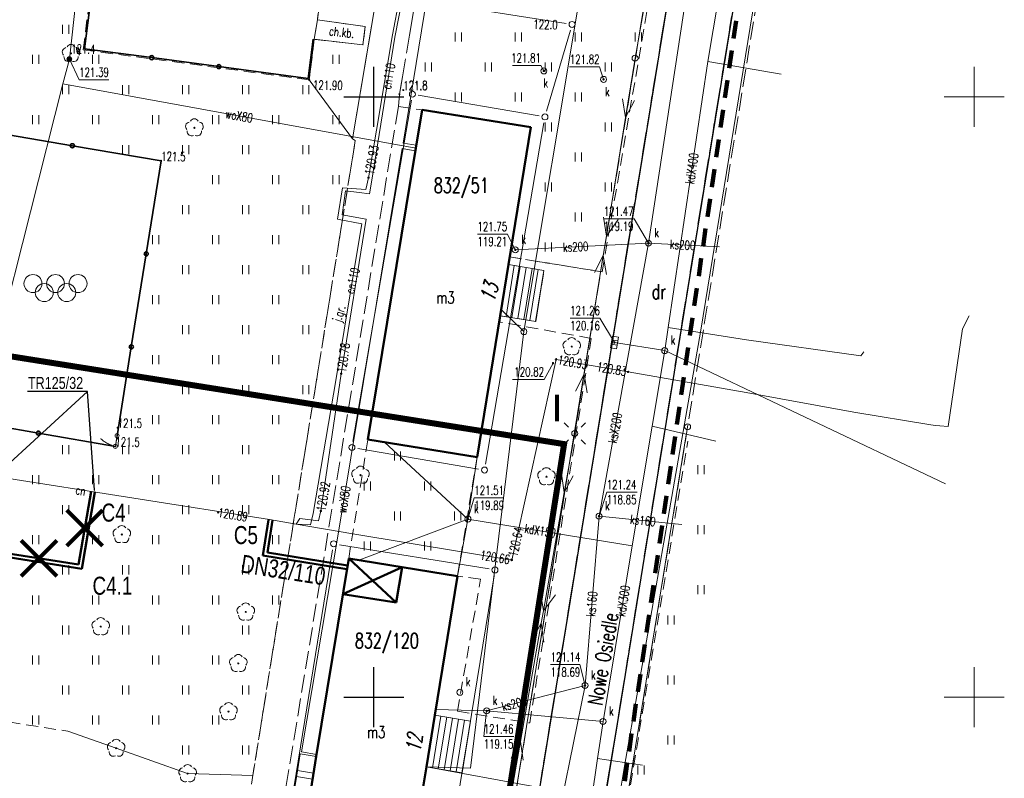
# Model space of a CAD drawing. Header units: metres. Extents: x 6594798 to 6595476, y 5882248 to 5882752.
# Tile 11 of 19: x 6595171 to 6595252, y 5882543 to 5882606. Entities that reach past the tile are written whole.
import ezdxf
from ezdxf import colors
from ezdxf.entities.mleader import LeaderData, LeaderLine
from ezdxf.enums import TextEntityAlignment as Align
from ezdxf.math import Vec2, Vec3

# ---------------------------------------------------------------- set-up
doc = ezdxf.new("R2010")
doc.units = ezdxf.units.M
doc.header["$MEASUREMENT"] = 0
for name, pattern in [('1', [0]), ('1_14', [1, -1]), ('1_OTKC', [1.5, 1, -0.5]), ('1_OTKJ', [2, 1.5, -0.5]), ('1_OTKK', [0]), ('1_OTSP', [1.5, 1, -0.5]), ('1_OTSZ', [1.5, 1, -0.5]), ('1_OTZI', [1.5, 1, -0.5]), ('1_OTZT', [1.5, 1, -0.5]), ('2_EGBS', [0]), ('2_EGBSG', [0]), ('2_EGBU_A', [0]), ('3_SUCP', [0]), ('3_SUEP_A', [0]), ('3_SUKP', [0]), ('3_SUTP_A', [0]), ('3_SUWP', [0]), ('4', [2.5, 1.5, -1]), ('BUR', [3, 2, -1]), ('GDE', [0]), ('GUK', [2, 1.5, -0.5])]:
    doc.linetypes.add(name, pattern=pattern)
doc.layers.get('0').update_dxf_attribs({"color": 250, "linetype": 'CONTINUOUS', "lineweight": 100})
for name, color, linetype, lineweight in [('00 Ciepłociąg', 200, 'CONTINUOUS', 50), ('BLOKADA_L_0', 7, '4', 100), ('Dzialki', 7, 'GDE', 18), ('EADTD_T_0_a', 7, 'CONTINUOUS', 18), ('EGBB_E_T_0', 7, 'CONTINUOUS', 20), ('EGBB_L_0', 7, '2_EGBU_A', 50), ('EGBE_L_3', 7, '2_EGBS', 18), ('Kontury', 90, 'GUK', 18), ('Numery_dzialek', 7, 'CONTINUOUS', 13), ('Numery_konturow', 90, 'CONTINUOUS', 13), ('OTK_E_T_0', 7, 'CONTINUOUS', 0), ('OTK_E_T_1', 7, 'CONTINUOUS', 0), ('OTK_E_T_8', 7, 'CONTINUOUS', 25), ('OTK_L_0', 7, '1_OTKJ', 18), ('OTK_L_1', 7, '1_OTKK', 25), ('OTK_L_2', 7, '1_OTKC', 18), ('OTO_L_0', 7, 'CONTINUOUS', 35), ('OTO_L_2', 7, 'CONTINUOUS', 18), ('OTR_T_0', 7, 'CONTINUOUS', 18), ('OTR_T_1', 7, 'CONTINUOUS', 18), ('OTS_L_1', 7, '1_OTSP', 18), ('OTS_L_2', 7, '1_OTSZ', 18), ('OTZ_L_3', 7, '1_OTZT', 18), ('OTZ_T_0', 3, 'CONTINUOUS', 18), ('Podzial_sekcyjny_krzyze', 7, '1', 0), ('Punkty', 7, 'CONTINUOUS', 18), ('SUCP_E_T_0', 200, 'CONTINUOUS', 18), ('SUCP_L_0', 200, '3_SUCP', 18), ('SUCR_T_0', 200, 'CONTINUOUS', 18), ('SUE_T_3', 7, 'CONTINUOUS', 18), ('SUEP_L_0', 1, '3_SUEP_A', 18), ('SUK_E_T_4', 34, 'CONTINUOUS', 0), ('SUK_T_1', 34, 'CONTINUOUS', 18), ('SUK_T_3', 34, 'CONTINUOUS', 18), ('SUKP_E_T_0', 34, 'CONTINUOUS', 0), ('SUKP_L_0', 34, '3_SUKP', 18), ('SUKR_T_0', 34, 'CONTINUOUS', 18), ('SUP_T_0', 7, 'CONTINUOUS', 18), ('SUP_T_2', 7, 'CONTINUOUS', 18), ('SUTP_L_0', 30, '3_SUTP_A', 18), ('SUW_E_T_1', 5, 'CONTINUOUS', 0), ('SUW_T_4', 5, 'CONTINUOUS', 18), ('SUWP_E_T_0', 5, 'CONTINUOUS', 0), ('SUWP_L_0', 5, '3_SUWP', 18), ('SUWR_T_0', 5, 'CONTINUOUS', 18), ('UZBOA_L_0', 7, '1', 25)]:
    doc.layers.add(name, color=color, linetype=linetype, lineweight=lineweight)
doc.layers.add('00 opis', color=7, linetype='CONTINUOUS')
doc.layers.add('CIENKA', color=7, linetype='CONTINUOUS')
doc.styles.get("Standard").update_dxf_attribs({"font": 'Simplex.SHX', "width": 0.75})
doc.styles.add('styl1', font='arial.ttf', dxfattribs={"width": 0.75, "height": 1.5})

# ---------------------------------------------------------------- blocks, each defined once
blk = doc.blocks.new('GRT')
at = {"linetype": 'Continuous'}
blk.add_circle((0, 0), 0.25, dxfattribs=at)
blk = doc.blocks.new('2_OTRN')
at = {"linetype": 'Continuous'}
blk.add_circle((0, 0), 0.045, dxfattribs=at)
blk = doc.blocks.new('2_OTRS')
at = {"linetype": 'Continuous'}
blk.add_circle((0, 0), 0.045, dxfattribs=at)
blk = doc.blocks.new('2_OTSP')
at = {"linetype": 'Continuous'}
for centre in [(-1.875, 0.4845), (0, 0.4845), (1.875, 0.4845), (-0.9375, -0.2655), (0.9375, -0.2655)]:
    blk.add_circle(centre, 0.75, dxfattribs=at)
blk = doc.blocks.new('2_OTZT')
at = {"linetype": 'Continuous'}
for p, q in [((-0.2625, -0.375), (-0.2625, 0.375)), ((0.2625, -0.375), (0.2625, 0.375))]:
    blk.add_line(p, q, dxfattribs=at)
blk = doc.blocks.new('2_OTZL')
at = {"linetype": 'Continuous'}
blk.add_circle((0, 0), 0.045, dxfattribs=at)
for centre, start, end in [((-0.357, 0.116), 102.14447, 221.86002), ((0, 0.375), 30.14012, 149.85988), ((0.357, 0.116), 318.13998, 77.85553), ((-0.22, -0.303), 174.14818, 293.85423), ((0.22, -0.303), 246.14577, 5.85182)]:
    blk.add_arc(centre, 0.375, start, end, dxfattribs=at)
blk = doc.blocks.new('4_SUPS')
at = {"linetype": 'Continuous'}
blk.add_circle((0, 0), 0.0625, dxfattribs=at)
blk = doc.blocks.new('4_SUEO_W')
at = {"linetype": 'Continuous'}
for p, q in [((-0.53035, 0.53035), (-0.8839, 0.8839)), ((0.53035, 0.53035), (0.8839, 0.8839)), ((-0.53035, -0.53035), (-0.8839, -0.8839)), ((0.53035, -0.53035), (0.8839, -0.8839))]:
    blk.add_line(p, q, dxfattribs=at)
blk.add_circle((0, 0), 0.025, dxfattribs=at)
blk = doc.blocks.new('4_SUPP')
at = {"linetype": 'Continuous'}
blk.add_circle((0, 0), 0.25, dxfattribs=at)
blk = doc.blocks.new('4_SUKK')
at = {"linetype": 'Continuous'}
for p, q in [((-0.5, -0.25), (-0.5, 0.25)), ((-0.5, 0.25), (0.5, 0.25)), ((-0.175, 0.25), (-0.175, -0.25)), ((0.175, 0.25), (0.175, -0.25)), ((0.5, 0.25), (0.5, -0.25)), ((0.5, -0.25), (-0.5, -0.25))]:
    blk.add_line(p, q, dxfattribs=at)
blk = doc.blocks.new('4_SUKS')
at = {"linetype": 'Continuous'}
blk.add_circle((0, 0), 0.25, dxfattribs=at)
blk = doc.blocks.new('4_SUPK')
at = {"linetype": 'Continuous'}
blk.add_circle((0, 0), 0.25, dxfattribs=at)
blk = doc.blocks.new('4_SUWU')
at = {"linetype": 'Continuous'}
for radius in [0.2, 0.175, 0.15, 0.125, 0.1, 0.075, 0.05, 0.025, 0.00715]:
    blk.add_circle((0, 0), radius, dxfattribs=at)

msp = doc.modelspace()

# ---------------------------------------------------------------- linework, layer by layer
at = {"layer": '00 Ciepłociąg', "linetype": 'Continuous'}
for p, q in [((6595176.452, 5882567.122), (6595175.414, 5882561.047)), ((6595176.767, 5882567.069), (6595175.676, 5882560.682)), ((6595191.24, 5882564.777), (6595190.769, 5882561.788)), ((6595191.556, 5882564.727), (6595191.135, 5882562.053)), ((6595175.414, 5882561.047), (6595157.254, 5882563.903)), ((6595175.676, 5882560.682), (6595157.519, 5882563.537)), ((6595197.765, 5882560.656), (6595190.769, 5882561.788)), ((6595197.817, 5882560.971), (6595191.135, 5882562.053))]:
    msp.add_line(p, q, dxfattribs=at)
at = {"layer": '00 opis', "color": 251, "linetype": 'BUR', "true_color": 0x636466, "const_width": 0.5}
msp.add_lwpolyline([(6595096.207, 5882538.999), (6595102.866, 5882579.782), (6595127.817, 5882575.836), (6595134.727, 5882624.347), (6595171.577, 5882618.1), (6595164.463, 5882579.221), (6595215.846, 5882571.072), (6595208.593, 5882525.147), (6595159.155, 5882533.357), (6595154.023, 5882501.095), (6595115.2, 5882506.657), (6595120.004, 5882533.77), (6595096.207, 5882538.999)], dxfattribs=at)
at = {"layer": 'BLOKADA_L_0', "linetype": '4'}
msp.add_line((6595235.97, 5882645.91), (6595213.7, 5882493.96), dxfattribs=at)
at = {"layer": 'CIENKA', "color": 1, "linetype": 'Continuous', "lineweight": 90}
for p, q in [((6595174.446, 5882565.571), (6595177.419, 5882562.598)), ((6595174.446, 5882562.598), (6595177.419, 5882565.571)), ((6595170.63, 5882563.052), (6595173.603, 5882560.079)), ((6595170.63, 5882560.079), (6595173.603, 5882563.052))]:
    msp.add_line(p, q, dxfattribs=at)
at = {"layer": 'Dzialki'}
for p, q in [((6595227.44, 5882637.877), (6595208.91, 5882524.153)), ((6595204.674, 5882607.873), (6595216.016, 5882606.097)), ((6595216.369, 5882605.54), (6595214.391, 5882598.8)), ((6595213.757, 5882598.404), (6595203.703, 5882600.126)), ((6595203.126, 5882599.717), (6595198.264, 5882571.283)), ((6595209.304, 5882569.403), (6595214.166, 5882597.827)), ((6595216.82, 5882515.224), (6595226.05, 5882572.016)), ((6595198.673, 5882570.706), (6595208.727, 5882568.994)), ((6595209.596, 5882560.67), (6595197.144, 5882562.69)), ((6595196.57, 5882562.276), (6595191.94, 5882533.844)), ((6595205.38, 5882531.654), (6595210.01, 5882560.096))]:
    msp.add_line(p, q, dxfattribs=at)
at = {"layer": 'EGBB_L_0', "linetype": '2_EGBU_A'}
for p, q in [((6595203.489, 5882595.714), (6595204.014, 5882598.907)), ((6595213.065, 5882597.461), (6595204.014, 5882598.907)), ((6595211.205, 5882586.015), (6595213.065, 5882597.461)), ((6595199.51, 5882571.456), (6595203.489, 5882595.714)), ((6595210.516, 5882581.764), (6595211.205, 5882586.015)), ((6595208.601, 5882569.989), (6595210.516, 5882581.764)), ((6595208.601, 5882569.989), (6595199.51, 5882571.456)), ((6595195.211, 5882545.052), (6595197.912, 5882561.547)), ((6595206.973, 5882560.08), (6595197.912, 5882561.547)), ((6595201.869, 5882557.867), (6595197.912, 5882561.547)), ((6595197.432, 5882558.586), (6595202.353, 5882560.82)), ((6595201.869, 5882557.867), (6595202.353, 5882560.82)), ((6595205.081, 5882548.485), (6595206.973, 5882560.08)), ((6595201.869, 5882557.867), (6595197.432, 5882558.586)), ((6595204.381, 5882544.194), (6595205.081, 5882548.485)), ((6595194.578, 5882541.201), (6595195.211, 5882545.052)), ((6595202.499, 5882532.629), (6595204.381, 5882544.194))]:
    msp.add_line(p, q, dxfattribs=at)
at = {"layer": 'EGBE_L_3', "linetype": '2_EGBS'}
for p, q in [((6595210.516, 5882581.764), (6595211.205, 5882586.015)), ((6595211.699, 5882585.935), (6595211.008, 5882581.684)), ((6595212.192, 5882585.855), (6595211.502, 5882581.604)), ((6595212.686, 5882585.775), (6595211.995, 5882581.524)), ((6595213.179, 5882585.694), (6595212.489, 5882581.444)), ((6595213.673, 5882585.614), (6595212.982, 5882581.363)), ((6595214.166, 5882585.534), (6595213.476, 5882581.283)), ((6595214.169, 5882585.534), (6595213.479, 5882581.283)), ((6595213.479, 5882581.283), (6595210.516, 5882581.764)), ((6595204.381, 5882544.194), (6595205.081, 5882548.485)), ((6595205.081, 5882548.485), (6595204.384, 5882544.194)), ((6595205.574, 5882548.405), (6595204.877, 5882544.112)), ((6595206.068, 5882548.325), (6595205.37, 5882544.03)), ((6595206.561, 5882548.245), (6595205.863, 5882543.948)), ((6595207.055, 5882548.164), (6595206.357, 5882543.867)), ((6595207.548, 5882548.084), (6595206.85, 5882543.785)), ((6595208.042, 5882548.004), (6595207.343, 5882543.703)), ((6595208.044, 5882548.004), (6595207.344, 5882543.703)), ((6595193.874, 5882545.271), (6595193.677, 5882544.034)), ((6595195.211, 5882545.052), (6595193.874, 5882545.271)), ((6595194.578, 5882541.201), (6595195.211, 5882545.052)), ((6595193.653, 5882543.886), (6595194.984, 5882543.669)), ((6595207.344, 5882543.703), (6595204.381, 5882544.194)), ((6595193.572, 5882543.393), (6595194.903, 5882543.176))]:
    msp.add_line(p, q, dxfattribs=at)
at = {"layer": 'EGBE_L_3', "linetype": '2_EGBSG'}
for p, q in [((6595211.205, 5882586.015), (6595214.169, 5882585.534)), ((6595205.081, 5882548.485), (6595208.044, 5882548.004)), ((6595193.677, 5882544.034), (6595193.25, 5882541.419))]:
    msp.add_line(p, q, dxfattribs=at)
at = {"layer": 'EGBE_L_3', "linetype": '2_EGBS'}
msp.add_point((6595211.205, 5882586.015), dxfattribs=at)
at = {"layer": 'Kontury'}
for p, q in [((6595227.493, 5882638.202), (6595208.857, 5882523.828)), ((6595235.783, 5882631.902), (6595216.767, 5882514.898))]:
    msp.add_line(p, q, dxfattribs=at)
at = {"layer": 'OTK_L_0', "linetype": '1_OTKJ'}
for p, q in [((6595229.42, 5882638.539), (6595219.836, 5882579.564)), ((6595234.579, 5882636.286), (6595220.263, 5882547.783)), ((6595198.24, 5882596.49), (6595201.84, 5882618.1)), ((6595203.625, 5882609.064), (6595202.13, 5882600.2)), ((6595202.047, 5882599.185), (6595202.13, 5882600.2)), ((6595202.047, 5882599.185), (6595195.209, 5882557.774)), ((6595198.457, 5882596.344), (6595192.58, 5882560.021)), ((6595198.457, 5882596.344), (6595198.24, 5882596.49)), ((6595219.836, 5882579.564), (6595210.691, 5882523.343)), ((6595192.58, 5882560.021), (6595185.714, 5882517.19)), ((6595195.209, 5882557.774), (6595188.431, 5882516.741)), ((6595220.263, 5882547.783), (6595214.848, 5882515.224))]:
    msp.add_line(p, q, dxfattribs=at)
at = {"layer": 'OTK_L_1', "linetype": '1_OTKK'}
for p, q in [((6595229.42, 5882638.539), (6595219.836, 5882579.564)), ((6595234.579, 5882636.286), (6595220.263, 5882547.783)), ((6595219.836, 5882579.564), (6595210.691, 5882523.343)), ((6595220.263, 5882547.783), (6595214.848, 5882515.224))]:
    msp.add_line(p, q, dxfattribs=at)
at = {"layer": 'OTK_L_2', "linetype": '1_OTKC'}
for p, q in [((6595229.42, 5882638.539), (6595219.836, 5882579.564)), ((6595234.579, 5882636.286), (6595220.263, 5882547.783)), ((6595219.008, 5882585.416), (6595224.53, 5882617.48)), ((6595195.04, 5882604.78), (6595195.3, 5882606.41)), ((6595195.3, 5882606.41), (6595199.27, 5882605.84)), ((6595199.27, 5882605.84), (6595199.1, 5882604.33)), ((6595199.1, 5882604.33), (6595195.04, 5882604.78)), ((6595211.205, 5882586.015), (6595211.304, 5882586.654)), ((6595213.629, 5882586.291), (6595211.304, 5882586.654)), ((6595213.629, 5882586.291), (6595219.008, 5882585.416)), ((6595214.169, 5882585.534), (6595211.205, 5882586.015)), ((6595213.479, 5882581.283), (6595214.169, 5882585.534)), ((6595210.428, 5882581.255), (6595210.516, 5882581.764)), ((6595218.11, 5882579.868), (6595210.428, 5882581.255)), ((6595210.516, 5882581.764), (6595213.479, 5882581.283)), ((6595212.983, 5882547.845), (6595218.11, 5882579.868)), ((6595219.836, 5882579.564), (6595210.691, 5882523.343)), ((6595216.669, 5882514.579), (6595226.152, 5882571.315)), ((6595205.081, 5882548.485), (6595206.973, 5882560.08)), ((6595208.889, 5882559.824), (6595206.973, 5882560.08)), ((6595206.966, 5882548.819), (6595208.889, 5882559.824)), ((6595208.044, 5882548.004), (6595205.081, 5882548.485)), ((6595206.966, 5882548.819), (6595212.983, 5882547.845)), ((6595207.344, 5882543.703), (6595208.044, 5882548.004)), ((6595220.263, 5882547.783), (6595214.848, 5882515.224)), ((6595202.838, 5882534.694), (6595204.381, 5882544.194)), ((6595204.381, 5882544.194), (6595207.344, 5882543.703))]:
    msp.add_line(p, q, dxfattribs=at)
at = {"layer": 'OTO_L_0'}
for p, q in [((6595175.92, 5882604), (6595176.834, 5882611.444)), ((6595194.94, 5882604.79), (6595194.53, 5882601.52)), ((6595181.508, 5882603.255), (6595175.92, 5882604)), ((6595187.096, 5882602.511), (6595181.508, 5882603.255)), ((6595194.53, 5882601.52), (6595187.096, 5882602.511)), ((6595174.898, 5882595.918), (6595168.532, 5882597.002)), ((6595182.291, 5882594.66), (6595174.898, 5882595.918)), ((6595181.05, 5882586.915), (6595182.291, 5882594.66)), ((6595179.808, 5882579.171), (6595181.05, 5882586.915)), ((6595178.621, 5882571.765), (6595179.808, 5882579.171)), ((6595164.68, 5882573.262), (6595172.071, 5882571.986)), ((6595172.071, 5882571.986), (6595178.479, 5882570.879))]:
    msp.add_line(p, q, dxfattribs=at)
for centre in [(6595181.508, 5882603.255), (6595187.096, 5882602.511), (6595174.898, 5882595.918), (6595181.05, 5882586.915), (6595179.808, 5882579.171), (6595172.071, 5882571.986)]:
    msp.add_circle(centre, 0.17, dxfattribs=at)
at = {"layer": 'OTO_L_2'}
for p, q in [((6595177.284, 5882571.507), (6595177.267, 5882571.528)), ((6595177.345, 5882571.449), (6595177.284, 5882571.507)), ((6595177.408, 5882571.396), (6595177.345, 5882571.449)), ((6595177.47, 5882571.344), (6595177.408, 5882571.396)), ((6595178.55, 5882571.322), (6595178.621, 5882571.765)), ((6595177.543, 5882571.296), (6595177.47, 5882571.344)), ((6595177.607, 5882571.249), (6595177.543, 5882571.296)), ((6595177.69, 5882571.2), (6595177.607, 5882571.249)), ((6595177.763, 5882571.152), (6595177.69, 5882571.2)), ((6595177.848, 5882571.114), (6595177.763, 5882571.152)), ((6595177.932, 5882571.07), (6595177.848, 5882571.114)), ((6595178.018, 5882571.032), (6595177.932, 5882571.07)), ((6595178.104, 5882571), (6595178.018, 5882571.032)), ((6595178.199, 5882570.961), (6595178.104, 5882571)), ((6595178.286, 5882570.935), (6595178.199, 5882570.961)), ((6595178.382, 5882570.907), (6595178.286, 5882570.935)), ((6595178.479, 5882570.879), (6595178.382, 5882570.907)), ((6595178.479, 5882570.879), (6595178.55, 5882571.322))]:
    msp.add_line(p, q, dxfattribs=at)
for centre in [(6595178.621, 5882571.765), (6595178.479, 5882570.879)]:
    msp.add_circle(centre, 0.17, dxfattribs=at)
at = {"layer": 'OTS_L_1', "linetype": '1_OTSP'}
for p, q in [((6595182.291, 5882594.66), (6595168.532, 5882597.002)), ((6595178.479, 5882570.879), (6595182.291, 5882594.66)), ((6595164.68, 5882573.262), (6595178.479, 5882570.879))]:
    msp.add_line(p, q, dxfattribs=at)
at = {"layer": 'OTS_L_2', "linetype": '1_OTSZ'}
for p, q in [((6595175.81, 5882603.91), (6595177.38, 5882616.74)), ((6595196.32, 5882614.25), (6595195.3, 5882606.41)), ((6595195.3, 5882606.41), (6595195.04, 5882604.78)), ((6595195.04, 5882604.78), (6595194.62, 5882601.41)), ((6595194.62, 5882601.41), (6595175.81, 5882603.91))]:
    msp.add_line(p, q, dxfattribs=at)
at = {"layer": 'OTZ_L_3', "linetype": '1_14'}
for p, q in [((6595198.24, 5882596.49), (6595201.84, 5882618.1)), ((6595196.32, 5882614.25), (6595195.3, 5882606.41)), ((6595195.3, 5882606.41), (6595199.27, 5882605.84)), ((6595199.27, 5882605.84), (6595199.1, 5882604.33)), ((6595195.04, 5882604.78), (6595194.62, 5882601.41)), ((6595199.1, 5882604.33), (6595195.04, 5882604.78)), ((6595194.62, 5882601.41), (6595198.24, 5882596.49)), ((6595198.457, 5882596.344), (6595198.24, 5882596.49)), ((6595174.518, 5882547.161), (6595178.549, 5882545.745)), ((6595178.549, 5882545.745), (6595184.5, 5882543.631)), ((6595184.5, 5882543.631), (6595189.927, 5882543.472))]:
    msp.add_line(p, q, dxfattribs=at)
at = {"layer": 'OTZ_L_3', "linetype": '1_OTZI'}
for p, q in [((6595219.008, 5882585.416), (6595224.53, 5882617.48)), ((6595175.81, 5882603.91), (6595177.38, 5882616.74)), ((6595203.625, 5882609.064), (6595202.13, 5882600.2)), ((6595194.62, 5882601.41), (6595175.81, 5882603.91)), ((6595202.13, 5882600.2), (6595202.047, 5882599.185)), ((6595202.047, 5882599.185), (6595204.014, 5882598.907)), ((6595204.014, 5882598.907), (6595213.065, 5882597.461)), ((6595182.291, 5882594.66), (6595168.532, 5882597.002)), ((6595213.065, 5882597.461), (6595211.304, 5882586.654)), ((6595192.58, 5882560.021), (6595198.457, 5882596.344)), ((6595178.621, 5882571.765), (6595182.291, 5882594.66)), ((6595211.304, 5882586.654), (6595219.008, 5882585.416)), ((6595164.68, 5882573.262), (6595178.479, 5882570.879)), ((6595178.479, 5882570.879), (6595178.621, 5882571.765)), ((6595197.912, 5882561.547), (6595199.51, 5882571.456)), ((6595199.51, 5882571.456), (6595208.601, 5882569.989)), ((6595216.669, 5882514.579), (6595226.152, 5882571.315)), ((6595208.601, 5882569.989), (6595206.973, 5882560.08)), ((6595206.973, 5882560.08), (6595197.912, 5882561.547)), ((6595189.927, 5882543.472), (6595192.58, 5882560.021)), ((6595169.578, 5882547.93), (6595174.518, 5882547.161))]:
    msp.add_line(p, q, dxfattribs=at)
at = {"layer": 'Podzial_sekcyjny_krzyze'}
for p, q in [((6595200, 5882597.5), (6595200, 5882602.5)), ((6595250, 5882597.5), (6595250, 5882602.5)), ((6595197.5, 5882600), (6595202.5, 5882600)), ((6595247.5, 5882600), (6595252.5, 5882600)), ((6595200, 5882547.5), (6595200, 5882552.5)), ((6595250, 5882547.5), (6595250, 5882552.5)), ((6595197.5, 5882550), (6595202.5, 5882550)), ((6595247.5, 5882550), (6595252.5, 5882550))]:
    msp.add_line(p, q, dxfattribs=at)
at = {"layer": 'SUCP_L_0', "linetype": '3_SUCP'}
for p, q in [((6595201.56, 5882605.14), (6595203.83, 5882617.05)), ((6595204.02, 5882616.55), (6595201.75, 5882604.95)), ((6595199.56, 5882593.25), (6595201.56, 5882605.14)), ((6595201.75, 5882604.95), (6595199.81, 5882592.88)), ((6595199.35, 5882592.26), (6595199.56, 5882593.25)), ((6595199.81, 5882592.88), (6595199.65, 5882591.91)), ((6595196.99, 5882589.8), (6595197.38, 5882592.41)), ((6595197.65, 5882592.17), (6595197.37, 5882590.15)), ((6595197.38, 5882592.41), (6595199.35, 5882592.26)), ((6595198.78, 5882592.02), (6595197.65, 5882592.17)), ((6595199.65, 5882591.91), (6595198.78, 5882592.02)), ((6595199.008, 5882589.418), (6595196.99, 5882589.8)), ((6595199.36, 5882589.79), (6595197.28, 5882576.928)), ((6595197.37, 5882590.15), (6595199.36, 5882589.79)), ((6595198.85, 5882588.44), (6595199.008, 5882589.418)), ((6595196.88, 5882576.53), (6595198.85, 5882588.44)), ((6595249.561, 5882581.765), (6595249.014, 5882580.662)), ((6595249.014, 5882580.662), (6595247.817, 5882572.543)), ((6595215.171, 5882578.129), (6595211.497, 5882561.413)), ((6595221.167, 5882577.083), (6595215.171, 5882578.129)), ((6595194.94, 5882565.28), (6595196.88, 5882576.53)), ((6595197.28, 5882576.928), (6595195.59, 5882565.5)), ((6595231.009, 5882575.367), (6595221.167, 5882577.083)), ((6595239.963, 5882573.732), (6595231.009, 5882575.367)), ((6595246.387, 5882572.684), (6595239.963, 5882573.732)), ((6595246.763, 5882572.622), (6595246.387, 5882572.684)), ((6595247.126, 5882572.595), (6595246.763, 5882572.622)), ((6595247.817, 5882572.543), (6595247.126, 5882572.595)), ((6595191.315, 5882564.78), (6595153.963, 5882570.656)), ((6595193.84, 5882564.88), (6595193.538, 5882564.401)), ((6595195.39, 5882564.68), (6595193.84, 5882564.88)), ((6595194.73, 5882564.35), (6595194.94, 5882565.28)), ((6595195.59, 5882565.5), (6595195.39, 5882564.68)), ((6595193.538, 5882564.401), (6595191.315, 5882564.78)), ((6595198.245, 5882563.598), (6595193.538, 5882564.401)), ((6595193.538, 5882564.401), (6595194.73, 5882564.35)), ((6595207.301, 5882562.106), (6595198.245, 5882563.598)), ((6595211.497, 5882561.413), (6595207.301, 5882562.106))]:
    msp.add_line(p, q, dxfattribs=at)
at = {"layer": 'SUCR_T_0', "linetype": 'Continuous', "lineweight": 0}
for p in [(6595214.931, 5882577.812), (6595211.543, 5882576.462)]:
    msp.add_line(p, (6595214.176, 5882576.462), dxfattribs=at)
at = {"layer": 'SUEP_L_0', "linetype": '3_SUEP_A'}
for p, q in [((6595222.621, 5882608.135), (6595221.756, 5882603.21)), ((6595221.756, 5882603.21), (6595220.962, 5882598.274)), ((6595220.962, 5882598.274), (6595220.707, 5882599.834)), ((6595221.694, 5882599.675), (6595220.962, 5882598.274)), ((6595220.962, 5882598.274), (6595219.374, 5882588.401)), ((6595219.374, 5882588.401), (6595219.119, 5882589.961)), ((6595220.353, 5882589.763), (6595219.374, 5882588.401)), ((6595219.374, 5882588.401), (6595219.112, 5882586.766)), ((6595219.112, 5882586.766), (6595217.524, 5882576.893)), ((6595219.112, 5882586.766), (6595218.38, 5882585.364)), ((6595219.367, 5882585.205), (6595219.112, 5882586.766)), ((6595217.524, 5882576.893), (6595216.73, 5882571.956)), ((6595217.524, 5882576.893), (6595216.792, 5882575.491)), ((6595217.779, 5882575.332), (6595217.524, 5882576.893)), ((6595216.73, 5882571.956), (6595215.861, 5882567.032)), ((6595215.861, 5882567.032), (6595215.629, 5882568.596)), ((6595216.614, 5882568.422), (6595215.861, 5882567.032)), ((6595215.861, 5882567.032), (6595214.122, 5882557.184)), ((6595214.122, 5882557.184), (6595213.891, 5882558.748)), ((6595215.122, 5882558.531), (6595214.122, 5882557.184)), ((6595214.122, 5882557.184), (6595213.94, 5882556.149)), ((6595213.94, 5882556.149), (6595212.202, 5882546.301)), ((6595213.94, 5882556.149), (6595213.187, 5882554.758)), ((6595214.171, 5882554.585), (6595213.94, 5882556.149)), ((6595212.202, 5882546.301), (6595211.332, 5882541.377)), ((6595212.202, 5882546.301), (6595211.448, 5882544.911)), ((6595212.433, 5882544.737), (6595212.202, 5882546.301))]:
    msp.add_line(p, q, dxfattribs=at)
at = {"layer": 'SUKP_L_0', "linetype": '3_SUKP'}
for p, q in [((6595228.486, 5882624.6), (6595222.872, 5882587.803)), ((6595227.804, 5882602.946), (6595229.829, 5882614.77)), ((6595224.514, 5882580.769), (6595227.804, 5882602.946)), ((6595233.93, 5882601.891), (6595227.804, 5882602.946)), ((6595222.872, 5882587.803), (6595211.782, 5882587.247)), ((6595222.872, 5882587.803), (6595218.754, 5882565.067)), ((6595222.872, 5882587.803), (6595228.778, 5882587.5)), ((6595224.227, 5882578.853), (6595224.514, 5882580.769)), ((6595231.031, 5882579.758), (6595224.514, 5882580.769)), ((6595240.553, 5882578.435), (6595231.031, 5882579.758)), ((6595220.036, 5882579.531), (6595224.227, 5882578.853)), ((6595223.181, 5882572.576), (6595224.227, 5882578.853)), ((6595247.606, 5882567.775), (6595224.227, 5882578.853)), ((6595240.798, 5882578.741), (6595240.553, 5882578.435)), ((6595221.52, 5882562.608), (6595223.181, 5882572.576)), ((6595228.493, 5882571.322), (6595223.181, 5882572.576)), ((6595207.839, 5882564.829), (6595200.89, 5882571.233)), ((6595207.839, 5882564.829), (6595208.601, 5882569.989)), ((6595198.743, 5882561.413), (6595207.839, 5882564.829)), ((6595206.973, 5882560.08), (6595207.839, 5882564.829)), ((6595207.839, 5882564.829), (6595221.52, 5882562.608)), ((6595217.587, 5882550.971), (6595218.754, 5882565.067)), ((6595225.635, 5882564.381), (6595218.754, 5882565.067)), ((6595219.085, 5882547.97), (6595221.52, 5882562.608)), ((6595217.587, 5882550.971), (6595209.396, 5882548.855)), ((6595212.246, 5882524.422), (6595217.587, 5882550.971)), ((6595209.396, 5882548.855), (6595205.163, 5882548.974)), ((6595219.085, 5882547.97), (6595209.396, 5882548.855)), ((6595219.085, 5882547.97), (6595218.632, 5882544.876)), ((6595216.365, 5882529.305), (6595218.632, 5882544.876)), ((6595222.365, 5882544.334), (6595218.632, 5882544.876))]:
    msp.add_line(p, q, dxfattribs=at)
at = {"layer": 'SUKR_T_0', "linetype": 'Continuous', "lineweight": 0}
for p, q in [((6595211.548, 5882602.598), (6595213.91, 5882602.598)), ((6595214.16, 5882602.15), (6595213.91, 5882602.598)), ((6595216.299, 5882602.487), (6595218.796, 5882602.487)), ((6595219.13, 5882601.44), (6595218.796, 5882602.487)), ((6595219.152, 5882589.84), (6595221.676, 5882589.84)), ((6595222.872, 5882587.803), (6595221.676, 5882589.84)), ((6595208.633, 5882588.567), (6595211.131, 5882588.567)), ((6595211.782, 5882587.247), (6595211.131, 5882588.567)), ((6595216.35, 5882581.558), (6595218.82, 5882581.558)), ((6595220.036, 5882579.531), (6595218.82, 5882581.558)), ((6595207.839, 5882564.829), (6595208.37, 5882566.592)), ((6595208.37, 5882566.592), (6595210.813, 5882566.592)), ((6595218.754, 5882565.067), (6595219.397, 5882567.071)), ((6595219.397, 5882567.071), (6595221.922, 5882567.071)), ((6595214.718, 5882552.707), (6595217.161, 5882552.707)), ((6595217.587, 5882550.971), (6595217.161, 5882552.707)), ((6595209.396, 5882548.855), (6595209.153, 5882546.718)), ((6595209.153, 5882546.718), (6595211.65, 5882546.718))]:
    msp.add_line(p, q, dxfattribs=at)
at = {"layer": 'SUTP_L_0', "linetype": '3_SUTP_A'}
for p, q in [((6595212.497, 5882580.436), (6595218.708, 5882617.715)), ((6595212.497, 5882580.436), (6595210.599, 5882582.286)), ((6595208.06, 5882544.083), (6595212.497, 5882580.436)), ((6595204.381, 5882544.194), (6595208.06, 5882544.083)), ((6595224.417, 5882540.535), (6595204.381, 5882544.194))]:
    msp.add_line(p, q, dxfattribs=at)
at = {"layer": 'SUWP_L_0', "linetype": '3_SUWP'}
for p, q in [((6595227.231, 5882580.551), (6595234.759, 5882626.933)), ((6595174.649, 5882603.137), (6595176.973, 5882623.498)), ((6595202.445, 5882596.139), (6595206.613, 5882621.804)), ((6595174.12, 5882601.074), (6595174.649, 5882603.137)), ((6595164.521, 5882563.263), (6595174.12, 5882601.074)), ((6595203.489, 5882595.714), (6595174.12, 5882601.074)), ((6595203.53, 5882595.964), (6595202.445, 5882596.139)), ((6595196.998, 5882563.41), (6595202.349, 5882595.68)), ((6595202.349, 5882595.68), (6595203.455, 5882595.505)), ((6595224.507, 5882564.966), (6595227.231, 5882580.551)), ((6595220.916, 5882544.424), (6595224.507, 5882564.966)), ((6595193.987, 5882545.439), (6595196.998, 5882563.41)), ((6595195.241, 5882545.232), (6595193.987, 5882545.439)), ((6595217.143, 5882522.262), (6595220.916, 5882544.424))]:
    msp.add_line(p, q, dxfattribs=at)
at = {"layer": 'SUWR_T_0', "linetype": 'Continuous', "lineweight": 0}
for p, q in [((6595174.649, 5882603.137), (6595175.468, 5882601.416)), ((6595175.468, 5882601.416), (6595177.938, 5882601.416))]:
    msp.add_line(p, q, dxfattribs=at)
at = {"layer": 'UZBOA_L_0', "linetype": '1'}
for p, q in [((6595200, 5882597.5), (6595200, 5882602.5)), ((6595197.5, 5882600), (6595202.5, 5882600)), ((6595200, 5882547.5), (6595200, 5882552.5)), ((6595197.5, 5882550), (6595202.5, 5882550))]:
    msp.add_line(p, q, dxfattribs=at)

# ---------------------------------------------------------------- block references
at = {"layer": 'OTR_T_0'}
msp.add_blockref('2_OTRS', (6595194.62, 5882601.41), dxfattribs=at)
at = {"layer": 'OTR_T_1'}
for p, rotation in [((6595174.795, 5882603.605), 359.2009661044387), ((6595182.291, 5882594.66), 359.200965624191), ((6595178.671, 5882572.447), 359.200965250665), ((6595178.479, 5882570.879), 359.200965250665)]:
    msp.add_blockref('2_OTRN', p, dxfattribs=dict(at, rotation=rotation))
for p in [(6595202.13, 5882600.2), (6595202.457, 5882600.551)]:
    msp.add_blockref('2_OTRN', p, dxfattribs=at)
at = {"layer": 'OTS_L_1'}
msp.add_blockref('2_OTSP', (6595173.496, 5882583.951), dxfattribs=at)
at = {"layer": 'OTZ_L_3'}
for p in [(6595174.34, 5882605.6), (6595207.03, 5882604.98), (6595212.03, 5882604.98), (6595217.03, 5882604.98), (6595222.03, 5882604.98), (6595171.84, 5882603.1), (6595176.84, 5882603.1), (6595196.84, 5882603.1), (6595204.53, 5882602.48), (6595209.53, 5882602.48), (6595214.53, 5882602.48), (6595219.53, 5882602.48), (6595174.34, 5882600.6), (6595179.34, 5882600.6), (6595184.34, 5882600.6), (6595189.34, 5882600.6), (6595194.34, 5882600.6), (6595207.03, 5882599.98), (6595212.03, 5882599.98), (6595217.03, 5882599.98), (6595171.84, 5882598.1), (6595176.84, 5882598.1), (6595181.84, 5882598.1), (6595186.84, 5882598.1), (6595191.84, 5882598.1), (6595196.84, 5882598.1), (6595214.53, 5882597.48), (6595219.53, 5882597.48), (6595179.34, 5882595.6), (6595184.34, 5882595.6), (6595189.34, 5882595.6), (6595194.34, 5882595.6), (6595217.03, 5882594.98), (6595186.84, 5882593.1), (6595191.84, 5882593.1), (6595196.84, 5882593.1), (6595214.53, 5882592.48), (6595219.53, 5882592.48), (6595184.34, 5882590.6), (6595189.34, 5882590.6), (6595194.34, 5882590.6), (6595217.03, 5882589.98), (6595181.84, 5882588.1), (6595186.84, 5882588.1), (6595191.84, 5882588.1), (6595214.53, 5882587.48), (6595184.34, 5882585.6), (6595189.34, 5882585.6), (6595194.34, 5882585.6), (6595181.84, 5882583.1), (6595186.84, 5882583.1), (6595191.84, 5882583.1), (6595184.34, 5882580.6), (6595189.34, 5882580.6), (6595194.34, 5882580.6), (6595181.84, 5882578.1), (6595186.84, 5882578.1), (6595191.84, 5882578.1), (6595184.34, 5882575.6), (6595189.34, 5882575.6), (6595194.34, 5882575.6), (6595181.84, 5882573.1), (6595186.84, 5882573.1), (6595191.84, 5882573.1), (6595174.34, 5882570.6), (6595179.34, 5882570.6), (6595184.34, 5882570.6), (6595189.34, 5882570.6), (6595201.973, 5882570.08), (6595227.256, 5882568.936), (6595171.84, 5882568.1), (6595176.84, 5882568.1), (6595181.84, 5882568.1), (6595186.84, 5882568.1), (6595191.84, 5882568.1), (6595199.473, 5882567.58), (6595204.473, 5882567.58), (6595174.34, 5882565.6), (6595179.34, 5882565.6), (6595184.34, 5882565.6), (6595189.34, 5882565.6), (6595201.973, 5882565.08), (6595206.973, 5882565.08), (6595227.256, 5882563.936), (6595171.84, 5882563.1), (6595176.84, 5882563.1), (6595181.84, 5882563.1), (6595186.84, 5882563.1), (6595191.84, 5882563.1), (6595199.473, 5882562.58), (6595204.473, 5882562.58), (6595174.34, 5882560.6), (6595179.34, 5882560.6), (6595184.34, 5882560.6), (6595189.34, 5882560.6), (6595227.256, 5882558.936), (6595171.84, 5882558.1), (6595176.84, 5882558.1), (6595181.84, 5882558.1), (6595186.84, 5882558.1), (6595191.84, 5882558.1), (6595224.756, 5882556.436), (6595174.34, 5882555.6), (6595179.34, 5882555.6), (6595184.34, 5882555.6), (6595189.34, 5882555.6), (6595171.84, 5882553.1), (6595176.84, 5882553.1), (6595181.84, 5882553.1), (6595186.84, 5882553.1), (6595224.756, 5882551.436), (6595174.34, 5882550.6), (6595179.34, 5882550.6), (6595184.34, 5882550.6), (6595189.34, 5882550.6), (6595171.84, 5882548.1), (6595176.84, 5882548.1), (6595181.84, 5882548.1), (6595186.84, 5882548.1), (6595224.756, 5882546.436), (6595184.34, 5882545.6), (6595189.34, 5882545.6), (6595222.256, 5882543.936)]:
    msp.add_blockref('2_OTZT', p, dxfattribs=at)
at = {"layer": 'OTZ_T_0'}
for p in [(6595174.795, 5882603.605), (6595185.06, 5882597.411), (6595216.481, 5882579.191), (6595198.889, 5882568.484), (6595214.379, 5882568.358), (6595179.017, 5882563.541), (6595189.339, 5882557.096), (6595177.26, 5882555.874), (6595188.719, 5882552.804), (6595187.903, 5882548.795), (6595178.549, 5882545.745), (6595184.5, 5882543.631)]:
    msp.add_blockref('2_OTZL', p, dxfattribs=at)
at = {"layer": 'Punkty'}
for p in [(6595216.51, 5882606.02), (6595203.21, 5882600.21), (6595214.25, 5882598.32), (6595226.13, 5882572.51), (6595198.18, 5882570.79), (6595209.22, 5882568.91), (6595196.65, 5882562.77), (6595210.09, 5882560.59)]:
    msp.add_blockref('GRT', p, dxfattribs=at)
at = {"layer": 'SUCR_T_0'}
for p in [(6595199.56, 5882593.25), (6595197.28, 5882576.928), (6595195.59, 5882565.5)]:
    msp.add_blockref('4_SUPS', p, dxfattribs=at)
for p, rotation in [((6595215.171, 5882578.129), 351.1109578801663), ((6595214.931, 5882577.812), 359.2009639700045), ((6595221.167, 5882577.083), 350.1009564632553), ((6595187.047, 5882565.383), 359.2009647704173), ((6595211.462, 5882561.438), 359.2009637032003), ((6595211.497, 5882561.413), 350.8109571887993)]:
    msp.add_blockref('4_SUPS', p, dxfattribs=dict(at, rotation=rotation))
at = {"layer": 'SUE_T_3'}
for name in ['4_SUEO_W', '4_SUPP']:
    msp.add_blockref(name, (6595216.73, 5882571.956), dxfattribs=at)
at = {"layer": 'SUK_T_1', "rotation": 80.38085266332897}
msp.add_blockref('4_SUKK', (6595220.036, 5882579.531), dxfattribs=at)
at = {"layer": 'SUK_T_3'}
for p in [(6595214.16, 5882602.15), (6595219.13, 5882601.44), (6595222.872, 5882587.803), (6595211.782, 5882587.247), (6595224.227, 5882578.853), (6595207.839, 5882564.829), (6595218.754, 5882565.067), (6595217.587, 5882550.971), (6595207.168, 5882550.406), (6595209.396, 5882548.855), (6595219.085, 5882547.97)]:
    msp.add_blockref('4_SUKS', p, dxfattribs=at)
at = {"layer": 'SUKR_T_0'}
for p in [(6595214.16, 5882602.15), (6595219.13, 5882601.44)]:
    msp.add_blockref('4_SUPS', p, dxfattribs=at)
for p, rotation in [((6595222.872, 5882587.803), 359.2009639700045), ((6595211.782, 5882587.247), 359.2009643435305), ((6595220.036, 5882579.531), 359.2009638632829), ((6595207.839, 5882564.829), 359.2009639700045), ((6595218.754, 5882565.067), 359.2009635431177), ((6595217.587, 5882550.971), 359.2009633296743), ((6595209.396, 5882548.855), 359.2009635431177)]:
    msp.add_blockref('4_SUPS', p, dxfattribs=dict(at, rotation=rotation))
at = {"layer": 'SUP_T_0'}
msp.add_blockref('4_SUPK', (6595212.497, 5882580.436), dxfattribs=at)
at = {"layer": 'SUP_T_2'}
for p in [(6595221.756, 5882603.21), (6595216.73, 5882571.956)]:
    msp.add_blockref('4_SUPP', p, dxfattribs=at)
at = {"layer": 'SUW_T_4'}
msp.add_blockref('4_SUWU', (6595174.649, 5882603.137), dxfattribs=at)
at = {"layer": 'SUWR_T_0', "rotation": 359.200965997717}
msp.add_blockref('4_SUPS', (6595174.649, 5882603.137), dxfattribs=at)

# ---------------------------------------------------------------- texts
at = {"layer": '00 opis', "linetype": 'Continuous', "attachment_point": 1, "style": 'styl1'}
for s, width, insert, char_height in [('{\\fArial|b1|i0|c238|p34;\\C30;\\c2254834;I}', 6.03664, (6595214.93, 5882575.176), 2.2), ('C4', 3.41628, (6595177.33, 5882566.116), 1.5), ('C5', 3.41628, (6595188.347, 5882564.245), 1.5), ('C4.1', 3.41628, (6595176.577, 5882560.026), 1.5)]:
    msp.add_mtext_dynamic_manual_height_columns(s, width=width, gutter_width=12.5, heights=[0], dxfattribs=dict(at, insert=insert, char_height=char_height))
at = {"layer": '00 opis', "linetype": 'Continuous', "insert": (6595189.083, 5882561.877), "char_height": 1.5, "attachment_point": 1, "rotation": 351.13321, "style": 'styl1'}
msp.add_mtext_dynamic_manual_height_columns('DN32/110', width=3.41628, gutter_width=12.5, heights=[0], dxfattribs=at)
at = {"layer": 'EADTD_T_0_a', "oblique": 15, "width": 0.7}
for s, rotation, p in [('13', 74.76084, (6595210.02, 5882582.811)), ('12', 84.63084, (6595203.917, 5882545.351))]:
    msp.add_text(s, height=1.26, rotation=rotation, dxfattribs=at).set_placement(p)
at = {"layer": 'EGBB_E_T_0', "width": 0.7}
for p in [(6595205.968, 5882583.272), (6595200.2, 5882547.088)]:
    msp.add_text('m3', height=1, dxfattribs=at).set_placement(p, align=Align.MIDDLE)
at = {"layer": 'Numery_dzialek', "width": 0.7}
for s, p in [('832/51', (6595204.997, 5882593.237)), ('832/120', (6595198.425, 5882555.317))]:
    msp.add_text(s, height=1.25, dxfattribs=at).set_placement(p, align=Align.TOP_LEFT)
at = {"layer": 'Numery_konturow', "width": 0.7}
msp.add_text('dr', height=1.25, dxfattribs=at).set_placement((6595223.139, 5882584.398), align=Align.TOP_LEFT)
at = {"layer": 'OTK_E_T_0', "lineweight": 9, "width": 0.7}
msp.add_text('j.gr.', height=0.75, rotation=72.25533, dxfattribs=at).set_placement((6595197.206, 5882581.911), align=Align.MIDDLE)
at = {"layer": 'OTK_E_T_1', "lineweight": 9, "width": 0.7}
msp.add_text('ch.kb.', height=0.75, rotation=353.69839, dxfattribs=at).set_placement((6595197.329, 5882605.369), align=Align.MIDDLE)
at = {"layer": 'OTK_E_T_8', "width": 0.7}
msp.add_text('Nowe Osiedle', height=1.25, rotation=80.00814, dxfattribs=at).set_placement((6595219.044, 5882553.184), align=Align.MIDDLE)
at = {"layer": 'OTR_T_0', "lineweight": 9, "width": 0.7}
msp.add_text('121.90', height=0.75, rotation=359.0098, dxfattribs=at).set_placement((6595194.943, 5882601.35), align=Align.TOP_LEFT)
at = {"layer": 'OTR_T_1', "lineweight": 9, "width": 0.7}
msp.add_text('122.0', height=0.75, rotation=359.56444, dxfattribs=at).set_placement((6595215.313, 5882606.379), align=Align.TOP_RIGHT)
for s, rotation, p in [('121.4', 359.20097, (6595174.795, 5882603.605)), ('121.8', 0.87286, (6595202.457, 5882600.551)), ('121.5', 359.20097, (6595182.291, 5882594.66)), ('121.5', 359.20097, (6595178.671, 5882572.447)), ('121.5', 359.20097, (6595178.479, 5882570.879))]:
    msp.add_text(s, height=0.75, rotation=rotation, dxfattribs=at).set_placement(p)
msp.add_text('121.8', height=0.75, dxfattribs=at).set_placement((6595202.457, 5882600.551))
at = {"layer": 'SUCP_E_T_0', "lineweight": 9, "width": 0.7}
for s, rotation, p in [('cn110', 79.81201, (6595201.229, 5882601.709)), ('cn110', 76.13086, (6595198.228, 5882584.678)), ('cn', 350.94346, (6595175.599, 5882567.207))]:
    msp.add_text(s, height=0.75, rotation=rotation, dxfattribs=at).set_placement(p, align=Align.MIDDLE)
at = {"layer": 'SUCR_T_0', "lineweight": 9, "width": 0.7}
for s, rotation, p in [('120.93', 79.81201, (6595199.605, 5882593.515)), ('120.78', 82.17001, (6595197.298, 5882577.04)), ('120.93', 350.11068, (6595215.346, 5882578.098)), ('120.92', 80.71214, (6595195.59, 5882565.5)), ('120.89', 350.94346, (6595187.047, 5882565.383)), ('120.64', 77.60531, (6595211.565, 5882561.724))]:
    msp.add_text(s, height=0.75, rotation=rotation, dxfattribs=at).set_placement(p, align=Align.MIDDLE_LEFT)
msp.add_text('120.82', height=0.75, dxfattribs=at).set_placement((6595214.176, 5882576.712), align=Align.RIGHT)
for s, rotation, p in [('120.83', 350.1, (6595221.025, 5882577.108)), ('120.66', 350.61357, (6595211.317, 5882561.442))]:
    msp.add_text(s, height=0.75, rotation=rotation, dxfattribs=at).set_placement(p, align=Align.MIDDLE_RIGHT)
at = {"layer": 'SUK_E_T_4', "lineweight": 9, "width": 0.7}
for p in [(6595214.132, 5882600.761), (6595219.264, 5882600.042), (6595223.372, 5882588.303), (6595212.282, 5882587.747), (6595224.727, 5882579.353), (6595208.339, 5882565.329), (6595219.254, 5882565.567), (6595207.668, 5882550.906), (6595218.087, 5882551.471), (6595209.896, 5882549.355), (6595219.585, 5882548.47)]:
    msp.add_text('k', height=0.75, dxfattribs=at).set_placement(p)
at = {"layer": 'SUKP_E_T_0', "lineweight": 9, "width": 0.7}
for s, rotation, p in [('kdX400', 81.55644, (6595226.478, 5882594.019)), ('ks200', 2.86744, (6595216.812, 5882587.499)), ('ks200', 357.06911, (6595225.716, 5882587.657)), ('ksX200', 79.73444, (6595220.085, 5882572.416)), ('ks160', 354.30658, (6595222.407, 5882564.703)), ('kdX150', 350.77853, (6595213.855, 5882563.852)), ('kdX300', 80.55743, (6595220.755, 5882558.011)), ('ks160', 85.26818, (6595218.149, 5882557.754)), ('ks200', 14.48578, (6595211.705, 5882549.451))]:
    msp.add_text(s, height=0.75, rotation=rotation, dxfattribs=at).set_placement(p, align=Align.MIDDLE)
at = {"layer": 'SUKR_T_0', "lineweight": 9, "width": 0.7}
for s, p in [('121.81', (6595213.91, 5882602.848)), ('121.82', (6595218.796, 5882602.737))]:
    msp.add_text(s, height=0.75, dxfattribs=at).set_placement(p, align=Align.RIGHT)
for s, p in [('121.47', (6595219.152, 5882590.84)), ('121.75', (6595208.633, 5882589.567)), ('119.19', (6595219.152, 5882589.59)), ('119.21', (6595208.633, 5882588.317)), ('121.26', (6595216.35, 5882582.558)), ('120.16', (6595216.35, 5882581.308)), ('121.51', (6595208.37, 5882567.592)), ('121.24', (6595219.397, 5882568.071)), ('118.85', (6595219.397, 5882566.821)), ('119.89', (6595208.37, 5882566.342)), ('121.14', (6595214.718, 5882553.707)), ('118.69', (6595214.718, 5882552.457)), ('121.46', (6595209.153, 5882547.718)), ('119.15', (6595209.153, 5882546.468))]:
    msp.add_text(s, height=0.75, dxfattribs=at).set_placement(p, align=Align.TOP_LEFT)
at = {"layer": 'SUW_E_T_1', "lineweight": 9, "width": 0.7}
msp.add_text('w', height=0.75, dxfattribs=at).set_placement((6595175.149, 5882603.637))
at = {"layer": 'SUWP_E_T_0', "lineweight": 9, "width": 0.7}
for rotation, p in [(349.6566, (6595188.791, 5882598.397)), (80.58518, (6595197.503, 5882566.457))]:
    msp.add_text('woX80', height=0.75, rotation=rotation, dxfattribs=at).set_placement(p, align=Align.MIDDLE)
at = {"layer": 'SUWR_T_0', "lineweight": 9, "width": 0.7}
msp.add_text('121.39', height=0.75, dxfattribs=at).set_placement((6595175.468, 5882601.666))

# ---------------------------------------------------------------- leaders
at = {"layer": '00 opis', "linetype": 'Continuous'}
ml = msp.add_multileader_mtext('Standard', dxfattribs=at)
ml.set_content('\\A1;TR125/32', color=256, style='styl1')
ml.set_leader_properties()
ml.build(insert=Vec2(0, 0))
ml.multileader.update_dxf_attribs({"text_left_attachment_type": 6, "text_right_attachment_type": 6, "dogleg_length": 0.36, "arrow_head_size": 0.18})
ctx = ml.context
ctx.base_point, ctx.char_height, ctx.arrow_head_size, ctx.landing_gap_size, ctx.plane_origin = Vec3(6595171.109, 5882575.462), 1, 0.18, 0.09, Vec3(6595159.413, 5882573.541)
ctx.left_attachment, ctx.right_attachment = 6, 6
notes = []
notes.append((ctx, [(0, (1, 1, 0), (6595176.17, 5882575.462), (-1, 0), 0.36, [(1, [(6595160.1, 5882569.691), (6595168.439, 5882568.379)], 0, []), (3, [(6595176.767, 5882567.069), (6595176.17, 5882575.462)], 0, [])])]))
ctx.mtext.insert, ctx.mtext.width, ctx.mtext.flow_direction = Vec3(6595171.199, 5882576.662), 33.9308, 5
for ctx, leaders in notes:
    for number, flags, end, landing, length, lines in leaders:
        leader = LeaderData()
        leader.index, (leader.has_last_leader_line, leader.has_dogleg_vector, leader.attachment_direction) = number, flags
        leader.last_leader_point, leader.dogleg_vector, leader.dogleg_length = Vec3(end), Vec3(landing), length
        for number, points, colour, breaks in lines:
            line = LeaderLine()
            line.index, line.vertices, line.color, line.breaks = number, Vec3.list(points), colors.encode_raw_color(colour), breaks
            leader.lines.append(line)
        ctx.leaders.append(leader)

doc.saveas('drawing.dxf')
